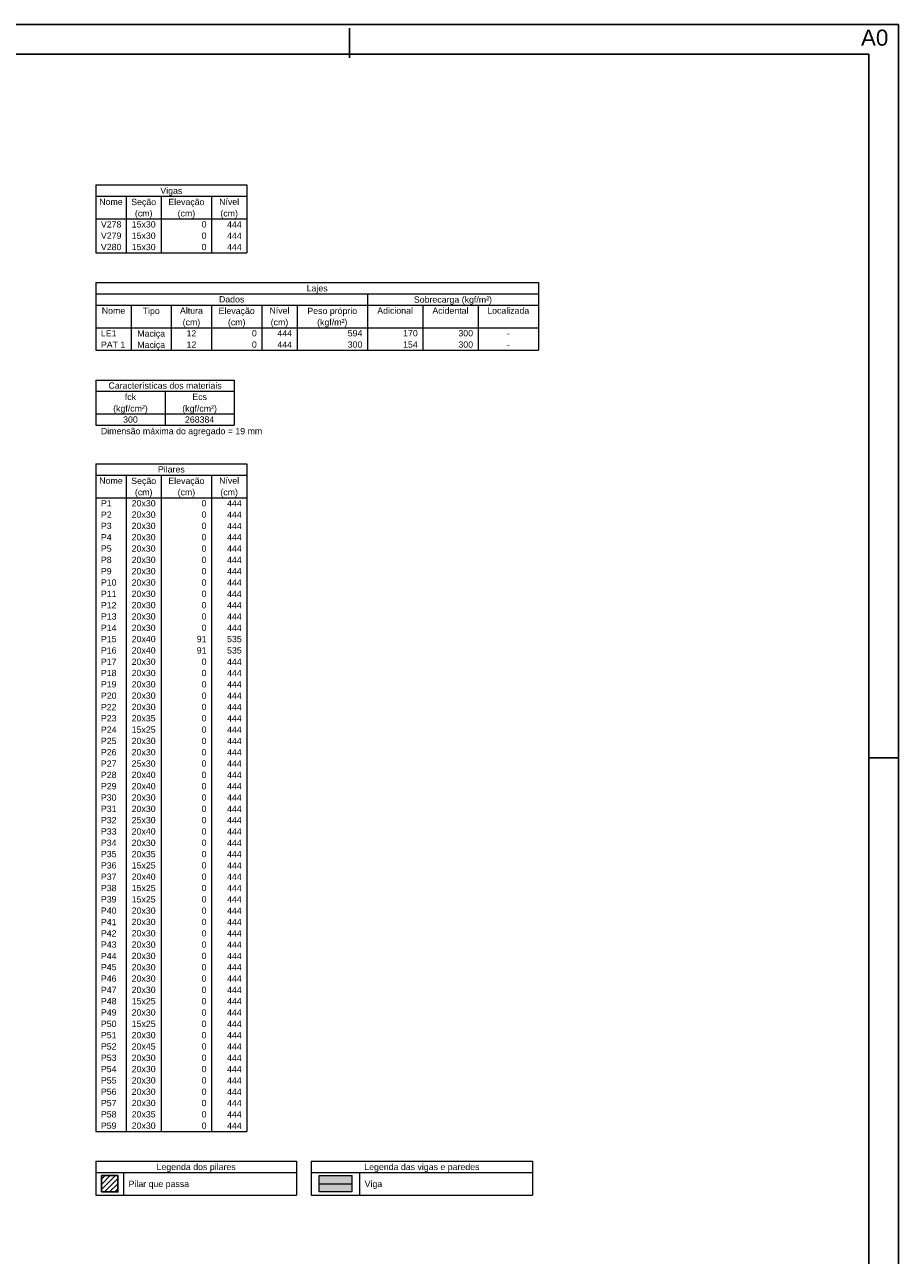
# Model space of a CAD drawing. Header units: millimetres. Extents: x 0 to 119, y 0 to 84.
# Tile 8 of 8: x 89 to 119, y 43 to 84. Entities that reach past the tile are written whole.
import ezdxf

# ---------------------------------------------------------------- set-up
doc = ezdxf.new("R2010")
doc.units = ezdxf.units.MM
doc.header["$MEASUREMENT"] = 0
doc.linetypes.add('NULL', pattern=[0])
for name, color, linetype, lineweight in [('FO-Eixos', 5, 'Continuous', 5), ('FO-Hachura pilar que passa', 19, 'Continuous', 5), ('FO-Hachura viga', 43, 'Continuous', 5), ('FO-Pilares', 4, 'Continuous', 30), ('FO-Textos das vigas', 7, 'Continuous', 5), ('FO-Textos dos pilares', 7, 'Continuous', 5), ('FO-Vigas', 1, 'Continuous', 20)]:
    doc.layers.add(name, color=color, linetype=linetype, lineweight=lineweight)
doc.layers.add('SEDUC_MARF', color=1, linetype='Continuous')
doc.layers.add('SEDUC_MARGG', color=7, linetype='Continuous')
doc.styles.add('Arial', font='txt')

msp = doc.modelspace()

# ---------------------------------------------------------------- hatches: boundary and pattern name
at = {"layer": 'FO-Hachura pilar que passa', "linetype": 'Continuous'}
h = msp.add_hatch(dxfattribs=at)
h.set_pattern_fill('ANSI31', color=19, style=0)
h.paths.add_polyline_path([(92.051, 44.771), (92.051, 45.3217), (92.6017, 45.3217), (92.6017, 44.771), (92.051, 44.771)])
at = {"layer": 'FO-Hachura viga', "linetype": 'Continuous'}
msp.add_hatch(color=43, dxfattribs=at).paths.add_polyline_path([(99.3816, 44.771), (99.3816, 45.3217), (100.4829, 45.3217), (100.4829, 44.771), (99.3816, 44.771)])

# ---------------------------------------------------------------- linework, layer by layer
at = {"layer": 'FO-Eixos'}
msp.add_line((99.3816, 45.0464), (100.4829, 45.0464), dxfattribs=at)
at = {"layer": 'FO-Pilares'}
msp.add_lwpolyline([(92.051, 44.771), (92.051, 45.3217), (92.6017, 45.3217), (92.6017, 44.771), (92.051, 44.771)], close=True, dxfattribs=at)
at = {"layer": 'FO-Textos das vigas'}
for p, q in [((91.8604, 78.7016), (96.9436, 78.7016)), ((91.8604, 78.7016), (91.8604, 76.4142)), ((96.9436, 78.7016), (96.9436, 76.4142)), ((91.8604, 78.3204), (96.9436, 78.3204)), ((92.877, 78.3204), (92.877, 76.4142)), ((94.0631, 78.3204), (94.0631, 76.4142)), ((95.7575, 78.3204), (95.7575, 76.4142)), ((91.8604, 77.5579), (96.9436, 77.5579)), ((91.8604, 76.4142), (96.9436, 76.4142)), ((91.8604, 75.4142), (106.7711, 75.4142)), ((91.8604, 75.4142), (91.8604, 75.033)), ((106.7711, 75.4142), (106.7711, 75.033)), ((91.8604, 75.033), (106.7711, 75.033)), ((91.8604, 75.033), (106.7711, 75.033)), ((91.8604, 75.033), (91.8604, 73.1268)), ((91.8604, 74.6517), (106.7711, 74.6517)), ((93.0465, 74.6517), (93.0465, 73.1268)), ((94.402, 74.6517), (94.402, 73.1268)), ((95.7575, 74.6517), (95.7575, 73.1268)), ((97.4519, 74.6517), (97.4519, 73.1268)), ((98.638, 74.6517), (98.638, 73.1268)), ((101.0101, 75.033), (101.0101, 74.6517)), ((101.0101, 74.6517), (101.0101, 73.1268)), ((102.874, 74.6517), (102.874, 73.1268)), ((104.7378, 74.6517), (104.7378, 73.1268)), ((106.7711, 75.033), (106.7711, 73.1268)), ((91.8604, 73.8892), (106.7711, 73.8892)), ((91.8604, 73.1268), (106.7711, 73.1268)), ((91.8604, 72.1268), (96.52, 72.1268)), ((91.8604, 72.1268), (91.8604, 71.7455)), ((91.8604, 71.7455), (96.52, 71.7455)), ((91.8604, 71.7455), (91.8604, 70.6018)), ((94.1902, 71.7455), (94.1902, 70.6018)), ((96.52, 72.1268), (96.52, 71.7455)), ((96.52, 71.7455), (96.52, 70.6018)), ((91.8604, 70.983), (96.52, 70.983)), ((91.8604, 70.6018), (96.52, 70.6018)), ((91.8604, 70.6018), (96.52, 70.6018)), ((91.8604, 45.8121), (98.6168, 45.8121)), ((91.8604, 45.8121), (91.8604, 44.6684)), ((98.6168, 45.8121), (98.6168, 44.6684)), ((99.1168, 45.8121), (106.5722, 45.8121)), ((99.1168, 45.8121), (99.1168, 44.6684)), ((106.5722, 45.8121), (106.5722, 44.6684)), ((91.8604, 45.4309), (98.6168, 45.4309)), ((92.7923, 45.4309), (92.7923, 44.6684)), ((99.1168, 45.4309), (106.5722, 45.4309)), ((100.7477, 45.4309), (100.7477, 44.6684)), ((91.8604, 44.6684), (98.6168, 44.6684)), ((99.1168, 44.6684), (106.5722, 44.6684))]:
    msp.add_line(p, q, dxfattribs=at)
at = {"layer": 'FO-Textos dos pilares'}
for p, q in [((91.8604, 69.3053), (96.9436, 69.3053)), ((91.8604, 69.3053), (91.8604, 46.8121)), ((96.9436, 69.3053), (96.9436, 46.8121)), ((91.8604, 68.924), (96.9436, 68.924)), ((92.877, 68.924), (92.877, 46.8121)), ((94.0631, 68.924), (94.0631, 46.8121)), ((95.7575, 68.924), (95.7575, 46.8121)), ((91.8604, 68.1616), (96.9436, 68.1616)), ((91.8604, 46.8121), (96.9436, 46.8121))]:
    msp.add_line(p, q, dxfattribs=at)
at = {"layer": 'FO-Vigas'}
msp.add_lwpolyline([(99.3816, 44.771), (99.3816, 45.3217), (100.4829, 45.3217), (100.4829, 44.771), (99.3816, 44.771)], close=True, dxfattribs=at)
at = {"layer": 'SEDUC_MARF'}
for p, q in [((100.4015, 83.9804), (100.4015, 82.9804)), ((117.9, 59.4), (118.9, 59.4))]:
    msp.add_line(p, q, dxfattribs=at)
msp.add_lwpolyline([(118.9, 84.1), (0, 84.1), (0, 0), (118.9, 0)], close=True, dxfattribs=at)
at = {"layer": 'SEDUC_MARGG'}
msp.add_lwpolyline([(2.5, 1), (117.9, 1), (117.9, 83.1), (2.5, 83.1), (2.5, 1)], dxfattribs=at)

# ---------------------------------------------------------------- texts
at = {"layer": 'Defpoints', "linetype": 'NULL', "insert": (117.64, 83.9301), "char_height": 0.54, "width": 5.451037, "attachment_point": 1, "line_spacing_factor": 0.9, "style": 'Arial'}
msp.add_mtext('A0', dxfattribs=at)
at = {"layer": 'FO-Textos das vigas', "linetype": 'NULL', "char_height": 0.2118, "line_spacing_factor": 0.798, "style": 'Arial'}
for s, insert, width, attachment_point in [('Vigas', (94.4023, 78.3356), 1.45085, 8), ('Nome', (92.3683, 78.0235), 1.547139, 8), ('Seção', (93.4703, 77.9536), 1.644561, 8), ('Elevação', (94.9103, 77.9536), 2.385986, 8), ('Nível', (96.3503, 78.0235), 1.321426, 8), ('V278', (92.0293, 77.2615), 1.354561, 7), ('15x30', (93.4703, 77.2615), 1.580273, 8), ('(cm)', (93.4703, 77.5726), 1.159434, 8), ('(cm)', (94.9103, 77.5726), 1.159434, 8), ('0', (95.5883, 77.2615), 0.322568, 9), ('(cm)', (96.3503, 77.5726), 1.159434, 8), ('V279', (92.0293, 76.8805), 1.354561, 7), ('15x30', (93.4703, 76.8805), 1.580273, 8), ('0', (95.5883, 76.8805), 0.322568, 9), ('444', (96.7743, 77.2615), 0.967705, 9), ('444', (96.7743, 76.8805), 0.967705, 9), ('V280', (92.0293, 76.4985), 1.354561, 7), ('15x30', (93.4703, 76.4985), 1.580273, 8), ('0', (95.5883, 76.4985), 0.322568, 9), ('444', (96.7743, 76.4985), 0.967705, 9), ('Lajes', (99.3153, 75.0476), 1.386562, 8), ('Altura', (95.0793, 74.3555), 1.515137, 8), ('Dados', (96.4353, 74.7365), 1.676562, 8), ('Nível', (98.0453, 74.3555), 1.321426, 8), ('Adicional', (101.9423, 74.3555), 2.353701, 8), ('Sobrecarga (kgf/m²)', (103.8903, 74.6666), 5.157129, 8), ('Acidental', (103.8063, 74.3555), 2.385986, 8), ('Localizada', (105.7543, 74.3555), 2.773125, 8), ('Nome', (92.4533, 74.3555), 1.547139, 8), ('Tipo', (93.7243, 74.2856), 1.128281, 8), ('Elevação', (96.6043, 74.2856), 2.385986, 8), ('Peso próprio', (99.8243, 74.2856), 3.288555, 8), ('(kgf/m²)', (99.8243, 73.9036), 1.997432, 8), ('LE1', (92.0293, 73.5925), 1.031992, 7), ('Maciça', (93.7243, 73.5226), 1.837139, 8), ('(cm)', (95.0793, 73.9036), 1.159434, 8), ('12', (95.0793, 73.5925), 0.645137, 8), ('(cm)', (96.6043, 73.9036), 1.159434, 8), ('0', (97.2823, 73.5925), 0.322568, 9), ('(cm)', (98.0453, 73.9036), 1.159434, 8), ('444', (98.4683, 73.5925), 0.967705, 9), ('594', (100.8403, 73.5925), 0.967705, 9), ('170', (102.7043, 73.5925), 0.967705, 9), ('300', (104.5683, 73.5925), 0.967705, 9), ('PAT 1', (92.0293, 73.2115), 1.611709, 7), ('Maciça', (93.7243, 73.1416), 1.837139, 8), ('12', (95.0793, 73.2115), 0.645137, 8), ('0', (97.2823, 73.2115), 0.322568, 9), ('444', (98.4683, 73.2115), 0.967705, 9), ('300', (100.8403, 73.2115), 0.967705, 9), ('154', (102.7043, 73.2115), 0.967705, 9), ('300', (104.5683, 73.2115), 0.967705, 9), ('-', (105.7543, 73.5925), 0.193145, 8), ('-', (105.7543, 73.2115), 0.193145, 8), ('Características dos materiais', (94.1903, 71.8305), 7.477979, 8), ('fck', (93.0253, 71.4485), 0.741143, 8), ('(kgf/cm²)', (93.0253, 70.9976), 2.287432, 8), ('(kgf/cm²)', (95.3553, 70.9976), 2.287432, 8), ('Ecs', (95.3553, 71.4485), 0.966855, 8), ('300', (93.0253, 70.6865), 0.967705, 8), ('268384', (95.3553, 70.6865), 1.93541, 8), ('Dimensão máxima do agregado = 19 mm', (92.0293, 70.2356), 10.654668, 7), ('Legenda dos pilares', (95.2383, 45.4456), 5.223965, 8), ('Legenda das vigas e paredes', (102.8443, 45.4456), 7.610234, 8), ('Pilar que passa', (92.9613, 44.8736), 3.997979, 7), ('Viga', (100.9173, 44.8736), 1.16085, 7)]:
    msp.add_mtext(s, dxfattribs=dict(at, insert=insert, width=width, attachment_point=attachment_point))
at = {"layer": 'FO-Textos dos pilares', "linetype": 'NULL', "char_height": 0.2118, "line_spacing_factor": 0.798, "style": 'Arial'}
for s, insert, width, attachment_point in [('Pilares', (94.4023, 69.0085), 1.772852, 8), ('Nome', (92.3683, 68.6275), 1.547139, 8), ('Seção', (93.4703, 68.5576), 1.644561, 8), ('Elevação', (94.9103, 68.5576), 2.385986, 8), ('Nível', (96.3503, 68.6275), 1.321426, 8), ('(cm)', (93.4703, 68.1766), 1.159434, 8), ('(cm)', (94.9103, 68.1766), 1.159434, 8), ('(cm)', (96.3503, 68.1766), 1.159434, 8), ('P1', (92.0293, 67.8655), 0.709424, 7), ('20x30', (93.4703, 67.8655), 1.580273, 8), ('0', (95.5883, 67.8655), 0.322568, 9), ('444', (96.7743, 67.8655), 0.967705, 9), ('P2', (92.0293, 67.4835), 0.709424, 7), ('20x30', (93.4703, 67.4835), 1.580273, 8), ('0', (95.5883, 67.4835), 0.322568, 9), ('444', (96.7743, 67.4835), 0.967705, 9), ('P3', (92.0293, 67.1025), 0.709424, 7), ('20x30', (93.4703, 67.1025), 1.580273, 8), ('0', (95.5883, 67.1025), 0.322568, 9), ('444', (96.7743, 67.1025), 0.967705, 9), ('P4', (92.0293, 66.7215), 0.709424, 7), ('20x30', (93.4703, 66.7215), 1.580273, 8), ('0', (95.5883, 66.7215), 0.322568, 9), ('444', (96.7743, 66.7215), 0.967705, 9), ('P5', (92.0293, 66.3405), 0.709424, 7), ('20x30', (93.4703, 66.3405), 1.580273, 8), ('0', (95.5883, 66.3405), 0.322568, 9), ('444', (96.7743, 66.3405), 0.967705, 9), ('P8', (92.0293, 65.9585), 0.709424, 7), ('20x30', (93.4703, 65.9585), 1.580273, 8), ('0', (95.5883, 65.9585), 0.322568, 9), ('444', (96.7743, 65.9585), 0.967705, 9), ('P9', (92.0293, 65.5775), 0.709424, 7), ('20x30', (93.4703, 65.5775), 1.580273, 8), ('0', (95.5883, 65.5775), 0.322568, 9), ('444', (96.7743, 65.5775), 0.967705, 9), ('P10', (92.0293, 65.1965), 1.031992, 7), ('20x30', (93.4703, 65.1965), 1.580273, 8), ('0', (95.5883, 65.1965), 0.322568, 9), ('444', (96.7743, 65.1965), 0.967705, 9), ('P11', (92.0293, 64.8155), 1.031992, 7), ('P12', (92.0293, 64.4335), 1.031992, 7), ('20x30', (93.4703, 64.8155), 1.580273, 8), ('20x30', (93.4703, 64.4335), 1.580273, 8), ('0', (95.5883, 64.8155), 0.322568, 9), ('0', (95.5883, 64.4335), 0.322568, 9), ('444', (96.7743, 64.8155), 0.967705, 9), ('444', (96.7743, 64.4335), 0.967705, 9), ('P13', (92.0293, 64.0525), 1.031992, 7), ('20x30', (93.4703, 64.0525), 1.580273, 8), ('0', (95.5883, 64.0525), 0.322568, 9), ('444', (96.7743, 64.0525), 0.967705, 9), ('P14', (92.0293, 63.6715), 1.031992, 7), ('20x30', (93.4703, 63.6715), 1.580273, 8), ('0', (95.5883, 63.6715), 0.322568, 9), ('444', (96.7743, 63.6715), 0.967705, 9), ('P15', (92.0293, 63.2905), 1.031992, 7), ('20x40', (93.4703, 63.2905), 1.580273, 8), ('91', (95.5883, 63.2905), 0.645137, 9), ('535', (96.7743, 63.2905), 0.967705, 9), ('P16', (92.0293, 62.9085), 1.031992, 7), ('20x40', (93.4703, 62.9085), 1.580273, 8), ('91', (95.5883, 62.9085), 0.645137, 9), ('535', (96.7743, 62.9085), 0.967705, 9), ('P17', (92.0293, 62.5275), 1.031992, 7), ('20x30', (93.4703, 62.5275), 1.580273, 8), ('0', (95.5883, 62.5275), 0.322568, 9), ('444', (96.7743, 62.5275), 0.967705, 9), ('P18', (92.0293, 62.1465), 1.031992, 7), ('20x30', (93.4703, 62.1465), 1.580273, 8), ('0', (95.5883, 62.1465), 0.322568, 9), ('444', (96.7743, 62.1465), 0.967705, 9), ('P19', (92.0293, 61.7655), 1.031992, 7), ('20x30', (93.4703, 61.7655), 1.580273, 8), ('0', (95.5883, 61.7655), 0.322568, 9), ('444', (96.7743, 61.7655), 0.967705, 9), ('P20', (92.0293, 61.3835), 1.031992, 7), ('20x30', (93.4703, 61.3835), 1.580273, 8), ('0', (95.5883, 61.3835), 0.322568, 9), ('444', (96.7743, 61.3835), 0.967705, 9), ('P22', (92.0293, 61.0025), 1.031992, 7), ('20x30', (93.4703, 61.0025), 1.580273, 8), ('0', (95.5883, 61.0025), 0.322568, 9), ('444', (96.7743, 61.0025), 0.967705, 9), ('P23', (92.0293, 60.6215), 1.031992, 7), ('20x35', (93.4703, 60.6215), 1.580273, 8), ('0', (95.5883, 60.6215), 0.322568, 9), ('444', (96.7743, 60.6215), 0.967705, 9), ('P24', (92.0293, 60.2405), 1.031992, 7), ('P25', (92.0293, 59.8585), 1.031992, 7), ('20x30', (93.4703, 59.8585), 1.580273, 8), ('15x25', (93.4703, 60.2405), 1.580273, 8), ('0', (95.5883, 60.2405), 0.322568, 9), ('0', (95.5883, 59.8585), 0.322568, 9), ('444', (96.7743, 60.2405), 0.967705, 9), ('444', (96.7743, 59.8585), 0.967705, 9), ('P26', (92.0293, 59.4775), 1.031992, 7), ('20x30', (93.4703, 59.4775), 1.580273, 8), ('0', (95.5883, 59.4775), 0.322568, 9), ('444', (96.7743, 59.4775), 0.967705, 9), ('P27', (92.0293, 59.0965), 1.031992, 7), ('25x30', (93.4703, 59.0965), 1.580273, 8), ('0', (95.5883, 59.0965), 0.322568, 9), ('444', (96.7743, 59.0965), 0.967705, 9), ('P28', (92.0293, 58.7155), 1.031992, 7), ('20x40', (93.4703, 58.7155), 1.580273, 8), ('0', (95.5883, 58.7155), 0.322568, 9), ('444', (96.7743, 58.7155), 0.967705, 9), ('P29', (92.0293, 58.3345), 1.031992, 7), ('20x40', (93.4703, 58.3345), 1.580273, 8), ('0', (95.5883, 58.3345), 0.322568, 9), ('444', (96.7743, 58.3345), 0.967705, 9), ('P30', (92.0293, 57.9525), 1.031992, 7), ('20x30', (93.4703, 57.9525), 1.580273, 8), ('0', (95.5883, 57.9525), 0.322568, 9), ('444', (96.7743, 57.9525), 0.967705, 9), ('P31', (92.0293, 57.5715), 1.031992, 7), ('20x30', (93.4703, 57.5715), 1.580273, 8), ('0', (95.5883, 57.5715), 0.322568, 9), ('444', (96.7743, 57.5715), 0.967705, 9), ('P32', (92.0293, 57.1905), 1.031992, 7), ('25x30', (93.4703, 57.1905), 1.580273, 8), ('0', (95.5883, 57.1905), 0.322568, 9), ('444', (96.7743, 57.1905), 0.967705, 9), ('P33', (92.0293, 56.8095), 1.031992, 7), ('20x40', (93.4703, 56.8095), 1.580273, 8), ('0', (95.5883, 56.8095), 0.322568, 9), ('444', (96.7743, 56.8095), 0.967705, 9), ('P34', (92.0293, 56.4275), 1.031992, 7), ('20x30', (93.4703, 56.4275), 1.580273, 8), ('0', (95.5883, 56.4275), 0.322568, 9), ('444', (96.7743, 56.4275), 0.967705, 9), ('P35', (92.0293, 56.0465), 1.031992, 7), ('20x35', (93.4703, 56.0465), 1.580273, 8), ('0', (95.5883, 56.0465), 0.322568, 9), ('444', (96.7743, 56.0465), 0.967705, 9), ('P36', (92.0293, 55.6655), 1.031992, 7), ('P37', (92.0293, 55.2845), 1.031992, 7), ('20x40', (93.4703, 55.2845), 1.580273, 8), ('15x25', (93.4703, 55.6655), 1.580273, 8), ('0', (95.5883, 55.6655), 0.322568, 9), ('0', (95.5883, 55.2845), 0.322568, 9), ('444', (96.7743, 55.6655), 0.967705, 9), ('P38', (92.0293, 54.9025), 1.031992, 7), ('15x25', (93.4703, 54.9025), 1.580273, 8), ('0', (95.5883, 54.9025), 0.322568, 9), ('444', (96.7743, 55.2845), 0.967705, 9), ('444', (96.7743, 54.9025), 0.967705, 9), ('P39', (92.0293, 54.5215), 1.031992, 7), ('15x25', (93.4703, 54.5215), 1.580273, 8), ('0', (95.5883, 54.5215), 0.322568, 9), ('444', (96.7743, 54.5215), 0.967705, 9), ('P40', (92.0293, 54.1405), 1.031992, 7), ('20x30', (93.4703, 54.1405), 1.580273, 8), ('0', (95.5883, 54.1405), 0.322568, 9), ('444', (96.7743, 54.1405), 0.967705, 9), ('P41', (92.0293, 53.7595), 1.031992, 7), ('20x30', (93.4703, 53.7595), 1.580273, 8), ('0', (95.5883, 53.7595), 0.322568, 9), ('444', (96.7743, 53.7595), 0.967705, 9), ('P42', (92.0293, 53.3775), 1.031992, 7), ('20x30', (93.4703, 53.3775), 1.580273, 8), ('0', (95.5883, 53.3775), 0.322568, 9), ('444', (96.7743, 53.3775), 0.967705, 9), ('P43', (92.0293, 52.9965), 1.031992, 7), ('20x30', (93.4703, 52.9965), 1.580273, 8), ('0', (95.5883, 52.9965), 0.322568, 9), ('444', (96.7743, 52.9965), 0.967705, 9), ('P44', (92.0293, 52.6155), 1.031992, 7), ('20x30', (93.4703, 52.6155), 1.580273, 8), ('0', (95.5883, 52.6155), 0.322568, 9), ('444', (96.7743, 52.6155), 0.967705, 9), ('P45', (92.0293, 52.2345), 1.031992, 7), ('20x30', (93.4703, 52.2345), 1.580273, 8), ('0', (95.5883, 52.2345), 0.322568, 9), ('444', (96.7743, 52.2345), 0.967705, 9), ('P46', (92.0293, 51.8525), 1.031992, 7), ('20x30', (93.4703, 51.8525), 1.580273, 8), ('0', (95.5883, 51.8525), 0.322568, 9), ('444', (96.7743, 51.8525), 0.967705, 9), ('P47', (92.0293, 51.4715), 1.031992, 7), ('20x30', (93.4703, 51.4715), 1.580273, 8), ('0', (95.5883, 51.4715), 0.322568, 9), ('444', (96.7743, 51.4715), 0.967705, 9), ('P48', (92.0293, 51.0905), 1.031992, 7), ('15x25', (93.4703, 51.0905), 1.580273, 8), ('0', (95.5883, 51.0905), 0.322568, 9), ('444', (96.7743, 51.0905), 0.967705, 9), ('P49', (92.0293, 50.7095), 1.031992, 7), ('P50', (92.0293, 50.3275), 1.031992, 7), ('20x30', (93.4703, 50.7095), 1.580273, 8), ('15x25', (93.4703, 50.3275), 1.580273, 8), ('0', (95.5883, 50.7095), 0.322568, 9), ('0', (95.5883, 50.3275), 0.322568, 9), ('444', (96.7743, 50.7095), 0.967705, 9), ('444', (96.7743, 50.3275), 0.967705, 9), ('P51', (92.0293, 49.9465), 1.031992, 7), ('20x30', (93.4703, 49.9465), 1.580273, 8), ('0', (95.5883, 49.9465), 0.322568, 9), ('444', (96.7743, 49.9465), 0.967705, 9), ('P52', (92.0293, 49.5655), 1.031992, 7), ('20x45', (93.4703, 49.5655), 1.580273, 8), ('0', (95.5883, 49.5655), 0.322568, 9), ('444', (96.7743, 49.5655), 0.967705, 9), ('P53', (92.0293, 49.1845), 1.031992, 7), ('20x30', (93.4703, 49.1845), 1.580273, 8), ('0', (95.5883, 49.1845), 0.322568, 9), ('444', (96.7743, 49.1845), 0.967705, 9), ('P54', (92.0293, 48.8035), 1.031992, 7), ('20x30', (93.4703, 48.8035), 1.580273, 8), ('0', (95.5883, 48.8035), 0.322568, 9), ('444', (96.7743, 48.8035), 0.967705, 9), ('P55', (92.0293, 48.4215), 1.031992, 7), ('20x30', (93.4703, 48.4215), 1.580273, 8), ('0', (95.5883, 48.4215), 0.322568, 9), ('444', (96.7743, 48.4215), 0.967705, 9), ('P56', (92.0293, 48.0405), 1.031992, 7), ('20x30', (93.4703, 48.0405), 1.580273, 8), ('0', (95.5883, 48.0405), 0.322568, 9), ('444', (96.7743, 48.0405), 0.967705, 9), ('P57', (92.0293, 47.6595), 1.031992, 7), ('20x30', (93.4703, 47.6595), 1.580273, 8), ('0', (95.5883, 47.6595), 0.322568, 9), ('444', (96.7743, 47.6595), 0.967705, 9), ('P58', (92.0293, 47.2785), 1.031992, 7), ('20x35', (93.4703, 47.2785), 1.580273, 8), ('0', (95.5883, 47.2785), 0.322568, 9), ('444', (96.7743, 47.2785), 0.967705, 9), ('P59', (92.0293, 46.8965), 1.031992, 7), ('20x30', (93.4703, 46.8965), 1.580273, 8), ('0', (95.5883, 46.8965), 0.322568, 9), ('444', (96.7743, 46.8965), 0.967705, 9)]:
    msp.add_mtext(s, dxfattribs=dict(at, insert=insert, width=width, attachment_point=attachment_point))

doc.saveas('drawing.dxf')
